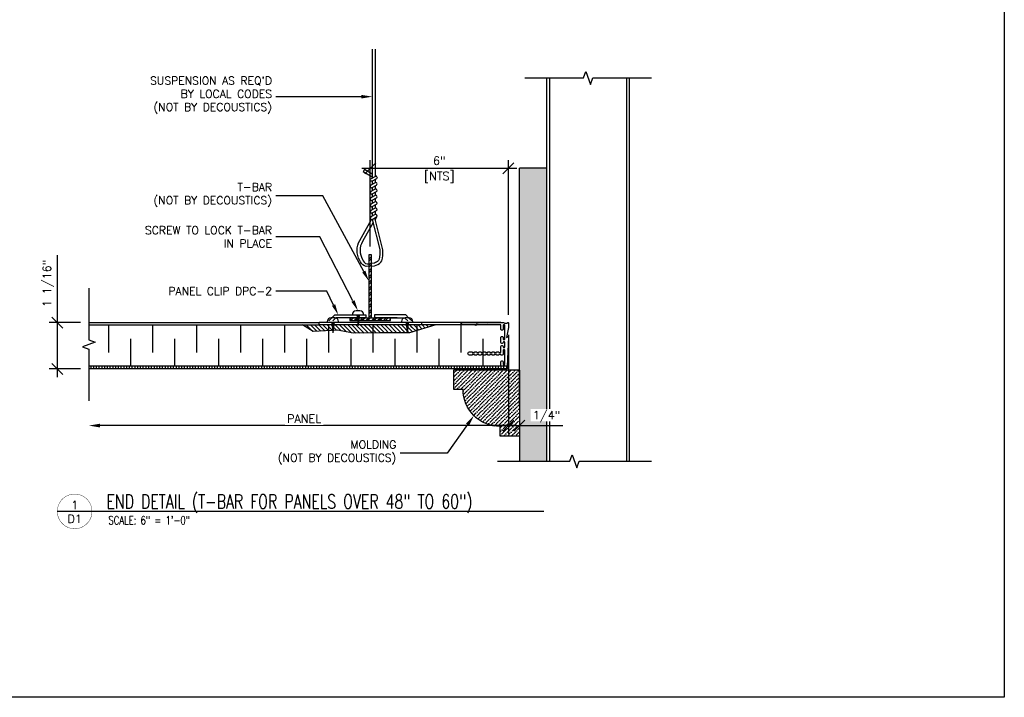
# Model space of a CAD drawing. Header units: inches. Extents: x -2964 to -2795, y 3276 to 3354.
# Tile 6 of 9: x -2916 to -2894, y 3300 to 3316. Entities that reach past the tile are written whole.
import ezdxf
from ezdxf import colors
from ezdxf.entities.mleader import LeaderData, LeaderLine
from ezdxf.enums import TextEntityAlignment as Align
from ezdxf.math import Vec2, Vec3

# ---------------------------------------------------------------- set-up
doc = ezdxf.new("R2010")
doc.units = ezdxf.units.IN
doc.header["$MEASUREMENT"] = 0
doc.linetypes.add('HIDDEN', pattern=[0.375, 0.25, -0.125])
for name, color, linetype in [('1-ARCH', 1, 'Continuous'), ('1-DIM', 4, 'Continuous'), ('1-MOUNT', 155, 'Continuous'), ('1-PANEL', 6, 'Continuous'), ('1-TEXT', 2, 'Continuous'), ('1-TITLE', 4, 'Continuous')]:
    doc.layers.add(name, color=color, linetype=linetype)
doc.styles.add('TEXT', font='romans.shx')
doc.dimstyles.new('DIM 6-12', dxfattribs={"dimscale": 2, "dimtxt": 0.09375, "dimasz": 0.125, "dimexe": 0.09375, "dimexo": 0.09375, "dimgap": 0.03125, "dimtad": 1, "dimdec": 4, "dimzin": 3, "dimdsep": 46, "dimlunit": 5, "dimtxsty": 'TEXT', "dimblk": 'OBLIQUE', "dimcen": 0.09375, "dimdle": 0.09375, "dimclrd": 256, "dimclre": 4, "dimclrt": 2, "dimadec": 0, "dimazin": 0, "dimtfac": 1, "dimtdec": 4, "dimtmove": 0, "dimatfit": 3, "dimfxl": 0, "dimfrac": 2, "dimtolj": 1, "dimtzin": 0, "dimlwd": -1, "dimlwe": -1, "dimarcsym": 0})

# ---------------------------------------------------------------- blocks, each defined once
blk = doc.blocks.new('_Oblique')
at = {"color": 0, "linetype": 'ByBlock', "lineweight": -2}
blk.add_line((-0.5, -0.5), (0.5, 0.5), dxfattribs=at)
blk = doc.blocks.new('*D38')
at = {"layer": '1-DIM', "color": 4, "transparency": 16777216}
for p, q in [((-2908.159, 3310.413), (-2908.159, 3312.376)), ((-2905.02, 3308.867), (-2905.02, 3312.376))]:
    blk.add_line(p, q, dxfattribs=at)
at = {"layer": '1-DIM', "transparency": 16777216}
blk.add_line((-2904.833, 3312.188), (-2908.346, 3312.188), dxfattribs=at)
at = {"layer": 'Defpoints', "color": 0, "transparency": 16777216}
for p in [(-2908.159, 3312.188), (-2908.159, 3310.225), (-2905.02, 3308.679)]:
    blk.add_point(p, dxfattribs=at)
at = {"layer": '1-DIM', "transparency": 16777216, "xscale": 0.25, "yscale": 0.25, "zscale": 0.25, "rotation": 180}
blk.add_blockref('_Oblique', (-2908.159, 3312.188), dxfattribs=at)
at = {"layer": '1-DIM', "transparency": 16777216, "xscale": 0.25, "yscale": 0.25, "zscale": 0.25}
blk.add_blockref('_Oblique', (-2905.02, 3312.188), dxfattribs=at)
at = {"layer": '1-DIM', "color": 2, "transparency": 16777216, "insert": (-2906.59, 3312.362), "char_height": 0.1875, "attachment_point": 5, "style": 'TEXT', "bg_fill": 3, "box_fill_scale": 1.25, "bg_fill_color": 256, "bg_fill_true_color": 13158600, "bg_fill_transparency": 0}
blk.add_mtext('\\A1;6"', dxfattribs=at)
at = {"layer": '1-DIM', "color": 2, "transparency": 16777216, "insert": (-2906.59, 3311.983), "char_height": 0.1875, "attachment_point": 5, "style": 'TEXT', "bg_fill": 3, "box_fill_scale": 1.25, "bg_fill_color": 256, "bg_fill_true_color": 13158600, "bg_fill_transparency": 0}
blk.add_mtext('\\A1;[NTS]', dxfattribs=at)
blk = doc.blocks.new('*X16')
at = {"color": 0}
for p, q in [((4.737, 5.886), (4.764, 5.913)), ((4.805, 5.866), (4.853, 5.913)), ((4.874, 5.846), (4.941, 5.913)), ((4.942, 5.826), (5.029, 5.913)), ((5.01, 5.805), (5.118, 5.913)), ((5.152, 5.771), (5.295, 5.913)), ((5.152, 5.859), (5.206, 5.913)), ((5.215, 5.745), (5.383, 5.913)), ((5.303, 5.745), (5.471, 5.913)), ((5.392, 5.745), (5.56, 5.913)), ((5.48, 5.745), (5.648, 5.913)), ((5.569, 5.745), (5.733, 5.91)), ((5.733, 5.821), (5.825, 5.913)), ((5.733, 5.91), (5.737, 5.913)), ((5.745, 5.745), (5.913, 5.913)), ((5.834, 5.745), (6.002, 5.913)), ((5.921, 5.744), (6.09, 5.913)), ((6.008, 5.743), (6.178, 5.913)), ((6.095, 5.741), (6.267, 5.913)), ((6.182, 5.74), (6.355, 5.913)), ((6.269, 5.739), (6.444, 5.913)), ((6.356, 5.737), (6.532, 5.913)), ((6.45, 5.743), (6.62, 5.913)), ((6.559, 5.764), (6.709, 5.913)), ((6.733, 5.849), (6.797, 5.913)), ((6.77, 5.798), (6.886, 5.913)), ((6.9, 5.839), (6.974, 5.913)), ((6.938, 5.789), (7.062, 5.913)), ((7.023, 5.785), (7.151, 5.913)), ((7.107, 5.781), (7.239, 5.913)), ((7.191, 5.777), (7.328, 5.913)), ((7.278, 5.775), (7.416, 5.913)), ((5.078, 5.785), (5.152, 5.859)), ((5.146, 5.765), (5.152, 5.771)), ((5.657, 5.745), (5.733, 5.821)), ((6.669, 5.785), (6.733, 5.849)), ((6.854, 5.794), (6.9, 5.839))]:
    blk.add_line(p, q, dxfattribs=at)
blk = doc.blocks.new('*D41')
at = {"layer": '1-DIM', "transparency": 16777216}
for p, q in [((-2915.263, 3308.689), (-2915.263, 3310.216)), ((-2915.263, 3307.447), (-2915.263, 3308.689))]:
    blk.add_line(p, q, dxfattribs=at)
at = {"layer": '1-DIM', "color": 4, "transparency": 16777216}
for p, q in [((-2914.735, 3308.689), (-2915.451, 3308.689)), ((-2914.735, 3307.634), (-2915.451, 3307.634))]:
    blk.add_line(p, q, dxfattribs=at)
at = {"layer": 'Defpoints', "color": 0, "transparency": 16777216}
for p in [(-2915.263, 3308.689), (-2914.548, 3308.689), (-2914.548, 3307.634)]:
    blk.add_point(p, dxfattribs=at)
at = {"layer": '1-DIM', "transparency": 16777216, "xscale": 0.25, "yscale": 0.25, "zscale": 0.25}
for p, rotation in [((-2915.263, 3308.689), 90), ((-2915.263, 3307.634), 270)]:
    blk.add_blockref('_Oblique', p, dxfattribs=dict(at, rotation=rotation))
at = {"layer": '1-DIM', "color": 2, "transparency": 16777216, "insert": (-2915.469, 3309.578), "char_height": 0.1875, "attachment_point": 5, "rotation": 90, "style": 'TEXT', "bg_fill": 3, "box_fill_scale": 1.25, "bg_fill_color": 256, "bg_fill_true_color": 13158600, "bg_fill_transparency": 0}
blk.add_mtext('\\A1;1 1/16"', dxfattribs=at)
blk = doc.blocks.new('*D39')
at = {"layer": '1-DIM', "color": 4, "transparency": 16777216}
blk.add_line((-2905.02, 3308.412), (-2905.02, 3306.162), dxfattribs=at)
at = {"layer": '1-DIM', "transparency": 16777216}
blk.add_line((-2904.833, 3306.349), (-2914.298, 3306.349), dxfattribs=at)
blk.add_solid([(-2914.298, 3306.391), (-2914.298, 3306.307), (-2914.548, 3306.349)], dxfattribs=at)
at = {"layer": 'Defpoints', "color": 0, "transparency": 16777216}
for p in [(-2905.02, 3308.6), (-2914.548, 3306.349), (-2914.548, 3306.349)]:
    blk.add_point(p, dxfattribs=at)
at = {"layer": '1-DIM', "transparency": 16777216, "xscale": 0.25, "yscale": 0.25, "zscale": 0.25}
blk.add_blockref('_Oblique', (-2905.02, 3306.349), dxfattribs=at)
at = {"layer": '1-DIM', "color": 2, "transparency": 16777216, "insert": (-2909.659, 3306.505), "char_height": 0.1875, "attachment_point": 5, "style": 'TEXT', "bg_fill": 3, "box_fill_scale": 1.25, "bg_fill_color": 256, "bg_fill_true_color": 13158600, "bg_fill_transparency": 0}
blk.add_mtext('\\A1;PANEL', dxfattribs=at)
blk = doc.blocks.new('*D40')
at = {"layer": '1-DIM', "color": 4, "transparency": 16777216}
for p, q in [((-2905.02, 3308.412), (-2905.02, 3306.162)), ((-2904.77, 3307.422), (-2904.77, 3306.162))]:
    blk.add_line(p, q, dxfattribs=at)
at = {"layer": '1-DIM', "transparency": 16777216}
for p, q in [((-2905.208, 3306.349), (-2904.77, 3306.349)), ((-2904.77, 3306.349), (-2903.788, 3306.349))]:
    blk.add_line(p, q, dxfattribs=at)
at = {"layer": 'Defpoints', "color": 0, "transparency": 16777216}
for p in [(-2905.02, 3308.6), (-2904.77, 3307.61), (-2904.77, 3306.349)]:
    blk.add_point(p, dxfattribs=at)
at = {"layer": '1-DIM', "transparency": 16777216, "xscale": 0.25, "yscale": 0.25, "zscale": 0.25, "rotation": 180}
blk.add_blockref('_Oblique', (-2905.02, 3306.349), dxfattribs=at)
at = {"layer": '1-DIM', "transparency": 16777216, "xscale": 0.25, "yscale": 0.25, "zscale": 0.25}
blk.add_blockref('_Oblique', (-2904.77, 3306.349), dxfattribs=at)
at = {"layer": '1-DIM', "color": 2, "transparency": 16777216, "insert": (-2904.154, 3306.555), "char_height": 0.1875, "attachment_point": 5, "style": 'TEXT', "bg_fill": 3, "box_fill_scale": 1.25, "bg_fill_color": 256, "bg_fill_true_color": 13158600, "bg_fill_transparency": 0}
blk.add_mtext('\\A1;1/4"', dxfattribs=at)
blk = doc.blocks.new('*U44')
at = {"layer": '1-TEXT', "color": 2, "style": 'TEXT'}
blk.add_attdef('VIEWNAME', (0.89, 0.061), '', height=0.25, dxfattribs=at)
at = {"layer": '1-TEXT', "style": 'TEXT'}
for tag, p in [('NOTE1', (0.926, -0.281)), ('NOTE2', (0.926, -0.463)), ('NOTE3', (0.926, -0.655)), ('NOTE4', (0.926, -0.832))]:
    blk.add_attdef(tag, p, '', height=0.125, dxfattribs=at)
blk.add_wipeout([(0.314, 0.283), (0.244, 0.274), (0.178, 0.248), (0.121, 0.206), (0.075, 0.152), (0.045, 0.087), (0.032, 0.018), (0.036, -0.053), (0.058, -0.12), (0.096, -0.18), (0.148, -0.229), (0.21, -0.263), (0.279, -0.281), (0.35, -0.281), (0.418, -0.263), (0.48, -0.229), (0.532, -0.18), (0.57, -0.12), (0.592, -0.053), (0.596, 0.018), (0.583, 0.087), (0.553, 0.152), (0.508, 0.206), (0.45, 0.248), (0.385, 0.274)])
at = {"layer": '1-TITLE', "const_width": 0.00651}
blk.add_lwpolyline([(0, 0, 1), (0.628, 0, 0.414214), (0.314, 0.314, 0.414214), (0, 0, 2.926408)], format="xyb", dxfattribs=at)
at = {"layer": '1-TITLE', "const_width": 0.02}
blk.add_lwpolyline([(0, 0), (8.81, 0)], dxfattribs=at)
at = {"layer": '1-TEXT', "style": 'TEXT'}
for tag, p in [('DETAIL#', (0.301, 0.094)), ('SHEET#', (0.306, -0.207))]:
    blk.add_attdef(tag, text='', height=0.125, dxfattribs=at).set_placement(p, align=Align.CENTER)

msp = doc.modelspace()

# ---------------------------------------------------------------- hatches: boundary and pattern name
at = {"layer": '1-PANEL'}
h = msp.add_hatch(dxfattribs=at)
h.set_pattern_fill('ANSI31', color=8, scale=0.5, angle=45, style=0)
h.set_pattern_definition([(90, (-3172.18569, -207.07746), (-0.0625, 1e-17), [])])
h.paths.add_polyline_path([(-2905.0461, 3307.69654), (-2914.54793, 3307.69654), (-2914.54793, 3307.63404), (-2905.0461, 3307.63404)])
at = {"layer": 'Defpoints'}
h = msp.add_hatch(dxfattribs=at)
h.set_pattern_fill('ANSI36', color=8, scale=0.5)
h.set_pattern_definition([(45, (6.18055, -28.71663), (0.0331456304, 0.121533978), [0.15625, -0.03125, 0, -0.03125])])
h.paths.add_polyline_path([(-2906.0516, 3307.17214), (-2906.27035, 3307.17214), (-2906.27035, 3307.60964), (-2904.77035, 3307.60964), (-2904.77035, 3306.10964), (-2905.20785, 3306.10964), (-2905.20785, 3306.32839, -0.41421356)])

# ---------------------------------------------------------------- linework, layer by layer
at = {"layer": '1-ARCH', "color": 8}
for p, q in [((-2904.14535, 3305.53817), (-2904.14535, 3314.23967)), ((-2904.08285, 3305.53817), (-2904.08285, 3314.23967)), ((-2902.33285, 3305.53817), (-2902.33285, 3314.23967)), ((-2902.27035, 3305.53817), (-2902.27035, 3314.23967))]:
    msp.add_line(p, q, dxfattribs=at)
at = {"layer": '1-ARCH'}
for p, q in [((-2904.14535, 3305.53817), (-2904.14535, 3312.19109)), ((-2904.77035, 3306.81609), (-2904.77035, 3305.53817))]:
    msp.add_line(p, q, dxfattribs=at)
for points in [[(-2904.77035, 3307.60964), (-2906.27035, 3307.60964), (-2906.27035, 3307.17214), (-2906.0516, 3307.17214)], [(-2904.77035, 3307.60964), (-2904.77035, 3306.10964), (-2905.20785, 3306.10964), (-2905.20785, 3306.32839)]]:
    msp.add_lwpolyline(points, dxfattribs=at)
msp.add_lwpolyline([(-2905.20785, 3306.32839, -0.41421356), (-2906.0516, 3307.17214)], format="xyb", dxfattribs=at)
at = {"layer": '1-DIM'}
for points in [[(-2904.64535, 3314.23967), (-2903.31332, 3314.23967), (-2903.26058, 3314.38456), (-2903.15511, 3314.09479), (-2903.10238, 3314.23967), (-2901.77035, 3314.23967)], [(-2905.27035, 3305.53817), (-2903.62582, 3305.53817), (-2903.57308, 3305.68306), (-2903.46761, 3305.39329), (-2903.41488, 3305.53817), (-2901.77035, 3305.53817)]]:
    msp.add_lwpolyline(points, dxfattribs=at)
at = {"layer": '1-MOUNT', "color": 1}
for p, q in [((-2909.31961, 3308.63404), (-2909.31961, 3308.69853)), ((-2909.31961, 3308.69853), (-2906.99805, 3308.69853)), ((-2909.03006, 3308.79462), (-2908.96493, 3308.85975)), ((-2909.03006, 3308.69853), (-2909.00543, 3308.45742)), ((-2908.9808, 3308.69853), (-2909.00543, 3308.45742)), ((-2908.96493, 3308.85975), (-2908.25556, 3308.85975)), ((-2908.25556, 3308.79526), (-2908.93822, 3308.79526)), ((-2908.25556, 3308.85975), (-2908.25556, 3308.79526)), ((-2908.0621, 3308.85975), (-2908.0621, 3308.79526)), ((-2907.35273, 3308.85975), (-2908.0621, 3308.85975)), ((-2907.54619, 3308.79526), (-2908.0621, 3308.79526)), ((-2908.0621, 3308.79526), (-2907.37944, 3308.79526)), ((-2907.2876, 3308.79462), (-2907.35273, 3308.85975)), ((-2907.34465, 3308.69853), (-2907.32002, 3308.45742)), ((-2907.29539, 3308.69853), (-2907.32002, 3308.45742)), ((-2906.99805, 3308.69853), (-2906.99805, 3308.63404)), ((-2906.99805, 3308.63404), (-2909.31961, 3308.63404))]:
    msp.add_line(p, q, dxfattribs=at)
at = {"layer": '1-MOUNT', "color": 1, "linetype": 'HIDDEN', "ltscale": 0.04}
for p, q in [((-2909.03006, 3308.79462), (-2909.12679, 3308.69789)), ((-2908.93822, 3308.79526), (-2909.03495, 3308.69853))]:
    msp.add_line(p, q, dxfattribs=at)
at = {"layer": '1-MOUNT', "color": 1}
for points in [[(-2908.8773, 3308.69853), (-2908.8773, 3308.7092, 0.41421356), (-2908.96272, 3308.79462), (-2909.04814, 3308.79462, 0.41421356), (-2909.13355, 3308.7092), (-2909.13355, 3308.69853)], [(-2907.1919, 3308.69853), (-2907.1919, 3308.7092, 0.41421356), (-2907.27731, 3308.79462), (-2907.36273, 3308.79462, 0.41421356), (-2907.44815, 3308.7092), (-2907.44815, 3308.69853)]]:
    msp.add_lwpolyline(points, format="xyb", close=True, dxfattribs=at)
for points in [[(-2909.02847, 3308.68299), (-2908.98147, 3308.69195)], [(-2909.02689, 3308.66746), (-2908.98312, 3308.67581)], [(-2907.34306, 3308.68299), (-2907.29606, 3308.69195)], [(-2907.34148, 3308.66746), (-2907.29771, 3308.67581)], [(-2909.0253, 3308.65194), (-2908.98477, 3308.65966)], [(-2909.02371, 3308.63642), (-2908.98642, 3308.64352)], [(-2909.02213, 3308.62089), (-2908.98807, 3308.62738)], [(-2909.02054, 3308.60537), (-2908.98971, 3308.61124)], [(-2909.01896, 3308.58984), (-2908.99136, 3308.5951)], [(-2909.01737, 3308.57432), (-2908.99301, 3308.57896)], [(-2909.01578, 3308.55879), (-2908.99466, 3308.56282)], [(-2909.0142, 3308.54327), (-2908.99631, 3308.54668)], [(-2909.01261, 3308.52775), (-2908.99796, 3308.53054)], [(-2909.01103, 3308.51222), (-2908.99961, 3308.5144)], [(-2909.00944, 3308.4967), (-2909.00126, 3308.49826)], [(-2909.00785, 3308.48117), (-2909.00291, 3308.48212)], [(-2909.00627, 3308.46565), (-2909.00455, 3308.46597)], [(-2907.33989, 3308.65194), (-2907.29936, 3308.65966)], [(-2907.33831, 3308.63642), (-2907.30101, 3308.64352)], [(-2907.33672, 3308.62089), (-2907.30266, 3308.62738)], [(-2907.33514, 3308.60537), (-2907.30431, 3308.61124)], [(-2907.33355, 3308.58984), (-2907.30596, 3308.5951)], [(-2907.33196, 3308.57432), (-2907.30761, 3308.57896)], [(-2907.33038, 3308.55879), (-2907.30925, 3308.56282)], [(-2907.32879, 3308.54327), (-2907.3109, 3308.54668)], [(-2907.32721, 3308.52775), (-2907.31255, 3308.53054)], [(-2907.32562, 3308.51222), (-2907.3142, 3308.5144)], [(-2907.32403, 3308.4967), (-2907.31585, 3308.49826)], [(-2907.32245, 3308.48117), (-2907.3175, 3308.48212)], [(-2907.32086, 3308.46565), (-2907.31915, 3308.46597)]]:
    msp.add_lwpolyline(points, dxfattribs=at)
at = {"layer": '1-PANEL', "linetype": 'Continuous'}
msp.add_line((-2914.54793, 3308.68947), (-2909.31961, 3308.68947), dxfattribs=at)
at = {"layer": '1-PANEL'}
for p, q in [((-2914.54793, 3308.63404), (-2909.31961, 3308.63404)), ((-2905.0461, 3307.69654), (-2914.54793, 3307.69654)), ((-2905.0461, 3307.63404), (-2914.54793, 3307.63404)), ((-2905.0461, 3307.69654), (-2905.0461, 3307.63404))]:
    msp.add_line(p, q, dxfattribs=at)
at = {"layer": '1-PANEL', "color": 8}
for p, q in [((-2914.10252, 3308.63404), (-2914.10252, 3308.00904)), ((-2913.10252, 3308.63404), (-2913.10252, 3308.00904)), ((-2912.10252, 3308.63404), (-2912.10252, 3308.00904)), ((-2911.10252, 3308.63404), (-2911.10252, 3308.00904)), ((-2910.10252, 3308.63404), (-2910.10252, 3308.00904)), ((-2909.10252, 3308.63404), (-2909.10252, 3308.00904)), ((-2913.60252, 3308.32154), (-2913.60252, 3307.69654)), ((-2912.60252, 3308.32154), (-2912.60252, 3307.69654)), ((-2911.60252, 3308.32154), (-2911.60252, 3307.69654)), ((-2910.60252, 3308.32154), (-2910.60252, 3307.69654)), ((-2909.60252, 3308.32154), (-2909.60252, 3307.69654)), ((-2908.60252, 3308.32154), (-2908.60252, 3307.69654)), ((-2907.60252, 3308.32154), (-2907.60252, 3307.69654)), ((-2906.60252, 3308.32154), (-2906.60252, 3307.69654)), ((-2905.60252, 3308.32154), (-2905.60252, 3307.69654))]:
    msp.add_line(p, q, dxfattribs=at)
at = {"layer": 'Defpoints', "color": 3}
msp.add_lwpolyline([(-2953.00477, 3346.18085), (-2893.76196, 3346.18085), (-2893.76196, 3300.18085), (-2953.00477, 3300.18085)], close=True, dxfattribs=at)

# ---------------------------------------------------------------- leaders
at = {"layer": '1-TEXT'}
ml = msp.add_multileader_mtext('Standard', dxfattribs=at)
ml.set_content("SUSPENSION AS REQ'D BY LOCAL CODES \\P(NOT BY DECOUSTICS)", color=256, style='TEXT')
ml.set_leader_properties(color=4, linetype='ByLayer', lineweight=-1)
ml.build(insert=Vec2(0, 0))
ml.multileader.update_dxf_attribs({"text_left_attachment_type": 2, "text_right_attachment_type": 2, "dogleg_length": 0.36, "arrow_head_size": 0.25})
ctx = ml.context
ctx.base_point, ctx.char_height, ctx.arrow_head_size, ctx.landing_gap_size, ctx.plane_origin = Vec3(-2913.5899, 3313.81579), 0.18, 0.25, 0.09, Vec3(-2907.40519, 3312.64964)
ctx.left_attachment, ctx.right_attachment, ctx.text_align_type = 2, 2, 2
notes = []
notes.append((ctx, [(0, (1, 1, 0), (-2908.90938, 3313.81579), (-1, 0), 1.38909, [(0, [(-2908.11228, 3313.81579)], 0, [])])]))
ctx.mtext.insert, ctx.mtext.width, ctx.mtext.alignment, ctx.mtext.flow_direction = Vec3(-2910.38847, 3314.27007), 3.215204, 3, 5
ml = msp.add_multileader_mtext('Standard', dxfattribs=at)
ml.set_content('PANEL CLIP DPC-2', color=256, style='TEXT')
ml.set_leader_properties(color=4, linetype='ByLayer', lineweight=-1)
ml.build(insert=Vec2(0, 0))
ml.multileader.update_dxf_attribs({"text_left_attachment_type": 2, "text_right_attachment_type": 2, "dogleg_length": 0.36, "arrow_head_size": 0.25})
ctx = ml.context
ctx.base_point, ctx.char_height, ctx.arrow_head_size, ctx.landing_gap_size, ctx.plane_origin = Vec3(-2913.11847, 3309.40177), 0.18, 0.25, 0.09, Vec3(-2909.24779, 3308.23563)
ctx.left_attachment, ctx.right_attachment, ctx.text_align_type = 2, 2, 2
notes.append((ctx, [(0, (1, 1, 0), (-2909.14149, 3309.40177), (-1, 0), 1.15698, [(0, [(-2908.88338, 3308.85975)], 0, [])])]))
ctx.mtext.insert, ctx.mtext.width, ctx.mtext.alignment, ctx.mtext.flow_direction = Vec3(-2910.38847, 3309.49177), 3.1762668, 3, 5
for ctx, leaders in notes:
    for number, flags, end, landing, length, lines in leaders:
        leader = LeaderData()
        leader.index, (leader.has_last_leader_line, leader.has_dogleg_vector, leader.attachment_direction) = number, flags
        leader.last_leader_point, leader.dogleg_vector, leader.dogleg_length = Vec3(end), Vec3(landing), length
        for number, points, colour, breaks in lines:
            line = LeaderLine()
            line.index, line.vertices, line.color, line.breaks = number, Vec3.list(points), colors.encode_raw_color(colour), breaks
            leader.lines.append(line)
        ctx.leaders.append(leader)

# ---------------------------------------------------------------- next in the draw order: block references
at = {"layer": '1-TITLE'}
ref = msp.add_blockref('*U44', (-2915.26349, 3304.40143), dxfattribs=dict(at, xscale=1.254172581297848, yscale=1.254172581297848, zscale=1.254172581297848))
ref.add_attrib('VIEWNAME', 'END DETAIL (T-BAR FOR PANELS OVER 48" TO 60")', (-2914.14715, 3304.47059), dxfattribs={"color": 2, "height": 0.312495, "style": 'TEXT', "width": 0.75})
ref.add_attrib('DETAIL#', '1', dxfattribs={"color": 2, "height": 0.1875, "style": 'TEXT'}).set_placement((-2914.8694, 3304.5452), align=Align.MIDDLE_CENTER)
ref.add_attrib('SHEET#', 'D1', dxfattribs={"color": 2, "height": 0.1875, "style": 'TEXT'}).set_placement((-2914.8694, 3304.23164), align=Align.MIDDLE_CENTER)
ref.add_attrib('NOTE1', 'SCALE: 6" = 1\'-0"', dxfattribs={"color": 2, "height": 0.1875, "style": 'TEXT', "width": 0.75}).set_placement((-2914.10195, 3304.04943), align=Align.BOTTOM_LEFT)

# ---------------------------------------------------------------- next in the draw order: dimensions: what is measured, and where the dimension line sits
at = {"layer": '1-DIM'}
dim = msp.add_linear_dim(base=(-2908.15883, 3312.18819), p1=(-2905.02035, 3308.67945), p2=(-2908.15883, 3310.22505), angle=180, text='6"\\X[NTS]', dimstyle='DIM 6-12', override={"dimpost": '"'}, dxfattribs=at)
dim.commit()
dim.dimension.update_dxf_attribs({"geometry": '*D38', "text_midpoint": (-2906.58959, 3312.18819)})
dim = msp.add_linear_dim(base=(-2915.26349, 3308.68947), p1=(-2914.54793, 3307.63404), p2=(-2914.54793, 3308.68947), angle=90, dimstyle='DIM 6-12', override={"dimpost": '"'}, dxfattribs=at)
dim.commit()
dim.dimension.update_dxf_attribs({"geometry": '*D41', "text_midpoint": (-2915.46884, 3309.57786)})

# ---------------------------------------------------------------- next in the draw order: hatches: boundary and pattern name
at = {"layer": '1-ARCH'}
h = msp.add_hatch(dxfattribs=at)
h.set_pattern_fill('AR-SAND', color=8, scale=0.08, style=0)
h.set_pattern_definition([(37.5, (-3171.43569, -208.51334), (-0.0050394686, 0.1541459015), [0, -0.1216, 0, -0.136, 0, -0.13]), (7.5, (-3171.4357, -208.51334), (0.141582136, 0.225771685), [0, -0.0656, 0, -0.1096, 0, -0.042]), (327.5, (-3171.53409, -208.51334), (0.249131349, 0.0004527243), [0, -0.04, 0, -0.144, 0, -0.188]), (317.5, (-3171.5341, -208.51334), (0.240490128, 0.070214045), [0, -0.02, 0, -0.0944, 0, -0.108])])
h.paths.add_polyline_path([(-2904.14535, 3312.19109), (-2904.14535, 3305.53817), (-2904.77035, 3305.53817), (-2904.77035, 3312.19109)])
at = {"layer": '1-MOUNT'}
h = msp.add_hatch(dxfattribs=at)
h.set_pattern_fill('ANSI32', color=8, scale=0.25, style=0)
h.set_pattern_definition([(45, (-5032.71168, 2583.15651), (-0.0662912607, 0.0662912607), []), (45, (-5032.66749, 2583.15651), (-0.0662912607, 0.0662912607), [])])
h.paths.add_polyline_path([(-2908.18747, 3310.22505), (-2908.13018, 3310.22505), (-2908.12998, 3308.78995), (-2907.69729, 3308.78995), (-2907.69729, 3308.73226), (-2908.62037, 3308.73226), (-2908.62037, 3308.78995), (-2908.18727, 3308.78995)])

# ---------------------------------------------------------------- next in the draw order: linework, layer by layer
at = {"layer": '1-ARCH'}
for p in [(-2904.14535, 3312.19109), (-2904.77035, 3306.81609)]:
    msp.add_line(p, (-2904.77035, 3312.19109), dxfattribs=at)
at = {"layer": '1-DIM'}
msp.add_lwpolyline([(-2914.54793, 3309.46609), (-2914.54793, 3308.29494), (-2914.40304, 3308.2422), (-2914.69281, 3308.13673), (-2914.54793, 3308.084), (-2914.54793, 3306.91285)], dxfattribs=at)
at = {"layer": '1-MOUNT', "color": 9}
for p, q in [((-2908.11228, 3314.89361), (-2908.11228, 3311.96926)), ((-2908.04978, 3314.89361), (-2908.04978, 3312.00534)), ((-2908.29141, 3312.16289), (-2908.32266, 3312.10876)), ((-2908.11228, 3311.9873), (-2908.32266, 3312.10876)), ((-2908.11228, 3312.05947), (-2908.29141, 3312.16289)), ((-2908.01853, 3312.00534), (-2908.04978, 3312.02339)), ((-2908.11228, 3311.89709), (-2908.11228, 3311.82492)), ((-2908.04978, 3311.93318), (-2908.04978, 3311.86101)), ((-2908.11228, 3311.75275), (-2908.11228, 3311.68059)), ((-2908.11228, 3311.60842), (-2908.11228, 3311.53625)), ((-2908.04978, 3311.78884), (-2908.04978, 3311.71667)), ((-2908.04978, 3311.6445), (-2908.04978, 3311.57233)), ((-2908.11228, 3311.46408), (-2908.11228, 3311.39191)), ((-2908.04978, 3311.50016), (-2908.04978, 3311.42799)), ((-2908.04978, 3311.35583), (-2908.04978, 3311.28366)), ((-2908.11228, 3311.31974), (-2908.11228, 3311.24757)), ((-2908.11228, 3311.1754), (-2908.11228, 3311.10324)), ((-2908.04978, 3311.21149), (-2908.04978, 3311.13932)), ((-2908.01853, 3311.08519), (-2908.04505, 3311.01744))]:
    msp.add_line(p, q, dxfattribs=at)
at = {"layer": '1-MOUNT', "color": 1}
for p, q in [((-2908.12998, 3310.22505), (-2908.18727, 3310.22505)), ((-2908.46104, 3308.85975), (-2908.43641, 3308.61864)), ((-2908.41178, 3308.85975), (-2908.43641, 3308.61864))]:
    msp.add_line(p, q, dxfattribs=at)
at = {"layer": '1-MOUNT', "color": 1, "linetype": 'HIDDEN', "ltscale": 0.04}
for p, q in [((-2907.37944, 3308.79526), (-2907.28271, 3308.69853)), ((-2907.2876, 3308.79462), (-2907.19087, 3308.69789))]:
    msp.add_line(p, q, dxfattribs=at)
at = {"layer": '1-MOUNT', "color": 9}
for points in [[(-2908.01853, 3311.95122), (-2908.11228, 3311.89709, -1), (-2908.14353, 3311.95122), (-2908.04978, 3312.00534, -1)], [(-2908.01853, 3311.80688, 1), (-2908.04978, 3311.86101), (-2908.14353, 3311.80688, 1), (-2908.11228, 3311.75275)], [(-2908.01853, 3311.66254, 1), (-2908.04978, 3311.71667), (-2908.14353, 3311.66254, 1), (-2908.11228, 3311.60842)], [(-2908.01853, 3311.51821, 1), (-2908.04978, 3311.57233), (-2908.14353, 3311.51821, 1), (-2908.11228, 3311.46408)], [(-2908.01853, 3311.37387, 1), (-2908.04978, 3311.42799), (-2908.14353, 3311.37387, 1), (-2908.11228, 3311.31974)], [(-2908.01853, 3311.22953, 1), (-2908.04978, 3311.28366), (-2908.14353, 3311.22953, 1), (-2908.11228, 3311.1754)], [(-2908.11228, 3311.03107), (-2908.01853, 3311.08519, 1), (-2908.04978, 3311.13932), (-2908.14353, 3311.08519, 1)]]:
    msp.add_lwpolyline(points, format="xyb", close=True, dxfattribs=at)
for points in [[(-2908.18727, 3309.96548), (-2908.24731, 3309.96247, -0.26172629), (-2908.37868, 3310.06378), (-2908.3934, 3310.09985, -0.27561775), (-2908.39836, 3310.5532), (-2908.12811, 3311.02767)], [(-2908.09439, 3310.95859), (-2908.33799, 3310.52778, 0.26029626), (-2908.33146, 3310.12111), (-2908.32129, 3310.09006, 0.35417001), (-2908.18727, 3310.02208)], [(-2908.12998, 3309.9702), (-2908.06446, 3309.97905, 0.19652979), (-2907.92174, 3310.05716), (-2907.89887, 3310.08869, 0.10408261), (-2907.87635, 3310.34003), (-2908.05647, 3311.06329)], [(-2908.11228, 3311.03107), (-2907.94413, 3310.34987, -0.07734231), (-2907.95397, 3310.12407), (-2907.97123, 3310.09633, -0.14920241), (-2908.06307, 3310.03839), (-2908.12998, 3310.02766, 0.92239479)]]:
    msp.add_lwpolyline(points, format="xyb", dxfattribs=at)
at = {"layer": '1-MOUNT', "color": 1}
for points in [[(-2908.18727, 3310.22505), (-2908.18727, 3308.78995), (-2908.62037, 3308.78995), (-2908.62037, 3308.73226), (-2907.69729, 3308.73226), (-2907.69729, 3308.78995), (-2908.12998, 3308.78995), (-2908.12998, 3310.22505)], [(-2908.45945, 3308.84421), (-2908.41245, 3308.85317)], [(-2908.45787, 3308.82868), (-2908.4141, 3308.83703)], [(-2908.45628, 3308.81316), (-2908.41575, 3308.82088)], [(-2908.4547, 3308.79764), (-2908.4174, 3308.80474)], [(-2908.45311, 3308.78211), (-2908.41905, 3308.7886)], [(-2908.45152, 3308.76659), (-2908.4207, 3308.77246)], [(-2908.44994, 3308.75106), (-2908.42234, 3308.75632)], [(-2908.44835, 3308.73554), (-2908.42399, 3308.74018)], [(-2908.44677, 3308.72001), (-2908.42564, 3308.72404)], [(-2908.44518, 3308.70449), (-2908.42729, 3308.7079)], [(-2908.44359, 3308.68897), (-2908.42894, 3308.69176)], [(-2908.44201, 3308.67344), (-2908.43059, 3308.67562)], [(-2908.44042, 3308.65792), (-2908.43224, 3308.65948)], [(-2908.43884, 3308.64239), (-2908.43389, 3308.64334)], [(-2908.43725, 3308.62687), (-2908.43554, 3308.62719)]]:
    msp.add_lwpolyline(points, dxfattribs=at)
msp.add_lwpolyline([(-2908.30828, 3308.85975), (-2908.30828, 3308.87042, 0.41421356), (-2908.3937, 3308.95584), (-2908.47912, 3308.95584, 0.41421356), (-2908.56453, 3308.87042), (-2908.56453, 3308.85975)], format="xyb", close=True, dxfattribs=at)
at = {"layer": '1-MOUNT', "color": 8}
msp.add_lwpolyline([(-2906.66846, 3308.63404), (-2907.26611, 3308.45564), (-2907.93615, 3308.45564), (-2908.54876, 3308.44608), (-2908.89335, 3308.51303), (-2909.45809, 3308.48434), (-2909.69928, 3308.63404)], dxfattribs=at)
at = {"layer": '1-PANEL', "linetype": 'Continuous'}
msp.add_line((-2905.1919, 3308.68947), (-2906.99805, 3308.68947), dxfattribs=at)
at = {"layer": '1-PANEL', "color": 8}
for p, q in [((-2908.10252, 3308.63404), (-2908.10252, 3308.00904)), ((-2907.10252, 3308.63404), (-2907.10252, 3308.00904)), ((-2906.10252, 3308.63404), (-2906.10252, 3308.00904))]:
    msp.add_line(p, q, dxfattribs=at)
at = {"layer": '1-PANEL'}
msp.add_line((-2905.1919, 3308.63404), (-2906.99805, 3308.63404), dxfattribs=at)
at = {"layer": '1-PANEL', "color": 7}
msp.add_lwpolyline([(-2905.02035, 3308.67945), (-2905.02035, 3308.59952, -0.04254503), (-2905.02205, 3308.57953), (-2905.06158, 3308.34934), (-2905.03754, 3308.36951, -0.64926792), (-2905.02112, 3308.36151), (-2905.0461, 3307.70034, -0.40414051), (-2905.05003, 3307.69654), (-2905.18796, 3307.69654, -0.41421356), (-2905.1919, 3307.70048), (-2905.1919, 3307.79811, -0.41421356), (-2905.17221, 3307.8178), (-2905.16158, 3307.8178, -0.41421356), (-2905.1419, 3307.79811), (-2905.1419, 3307.7463, 0.41421356), (-2905.1319, 3307.7363), (-2905.11135, 3307.7363, 0.41421356), (-2905.10135, 3307.7463), (-2905.10135, 3308.0578, 0.41421356), (-2905.11135, 3308.0678), (-2905.1319, 3308.0678, 0.41421356), (-2905.1419, 3308.0578), (-2905.1419, 3307.96622, -0.41421356), (-2905.16158, 3307.94654), (-2905.18206, 3307.94654, -0.41421356), (-2905.1919, 3307.95638), (-2905.1919, 3307.96154), (-2905.2419, 3307.96154), (-2905.2419, 3307.95638, -0.41421356), (-2905.25174, 3307.94654), (-2905.28206, 3307.94654, -0.41421356), (-2905.2919, 3307.95638), (-2905.2919, 3307.96154), (-2905.3419, 3307.96154), (-2905.3419, 3307.95638, -0.41421356), (-2905.35174, 3307.94654), (-2905.38206, 3307.94654, -0.41421356), (-2905.3919, 3307.95638), (-2905.3919, 3307.96154), (-2905.4419, 3307.96154), (-2905.4419, 3307.95638, -0.41421356), (-2905.45174, 3307.94654), (-2905.48206, 3307.94654, -0.41421356), (-2905.4919, 3307.95638), (-2905.4919, 3307.96154), (-2905.5419, 3307.96154), (-2905.5419, 3307.95638, -0.41421356), (-2905.55174, 3307.94654), (-2905.58206, 3307.94654, -0.41421356), (-2905.5919, 3307.95638), (-2905.5919, 3307.96154), (-2905.6419, 3307.96154), (-2905.6419, 3307.95638, -0.41421356), (-2905.65174, 3307.94654), (-2905.68206, 3307.94654, -0.41421356), (-2905.6919, 3307.95638), (-2905.6919, 3307.96154), (-2905.7419, 3307.96154), (-2905.7419, 3307.95638, -0.41421356), (-2905.75174, 3307.94654), (-2905.78206, 3307.94654, -0.41421356), (-2905.7919, 3307.95638), (-2905.7919, 3307.96154), (-2905.8419, 3307.96154), (-2905.8419, 3307.95638, -0.41421356), (-2905.85174, 3307.94654), (-2905.9019, 3307.94654, -1), (-2905.9019, 3308.02654), (-2905.8919, 3308.02654), (-2905.85174, 3308.02654, -0.41421356), (-2905.8419, 3308.0167), (-2905.8419, 3308.01154), (-2905.7919, 3308.01154), (-2905.7919, 3308.0167, -0.41421356), (-2905.78206, 3308.02654), (-2905.75174, 3308.02654, -0.41421356), (-2905.7419, 3308.0167), (-2905.7419, 3308.01154), (-2905.6919, 3308.01154), (-2905.6919, 3308.0167, -0.41421356), (-2905.68206, 3308.02654), (-2905.65174, 3308.02654, -0.41421356), (-2905.6419, 3308.0167), (-2905.6419, 3308.01154), (-2905.5919, 3308.01154), (-2905.5919, 3308.0167, -0.41421356), (-2905.58206, 3308.02654), (-2905.55174, 3308.02654, -0.41421356), (-2905.5419, 3308.0167), (-2905.5419, 3308.01154), (-2905.4919, 3308.01154), (-2905.4919, 3308.0167, -0.41421356), (-2905.48206, 3308.02654), (-2905.45174, 3308.02654, -0.41421356), (-2905.4419, 3308.0167), (-2905.4419, 3308.01154), (-2905.3919, 3308.01154), (-2905.3919, 3308.0167, -0.41421356), (-2905.38206, 3308.02654), (-2905.35174, 3308.02654, -0.41421356), (-2905.3419, 3308.0167), (-2905.3419, 3308.01154), (-2905.2919, 3308.01154), (-2905.2919, 3308.0167, -0.41421356), (-2905.28206, 3308.02654), (-2905.25174, 3308.02654, -0.41421356), (-2905.2419, 3308.0167), (-2905.2419, 3308.01154), (-2905.1919, 3308.01154), (-2905.1919, 3308.14674, -0.41421356), (-2905.17221, 3308.16642), (-2905.16158, 3308.16642, -0.41421356), (-2905.1419, 3308.14674), (-2905.1419, 3308.13748, 0.41421356), (-2905.12221, 3308.1178), (-2905.12103, 3308.1178, 0.41421356), (-2905.10135, 3308.13748), (-2905.10135, 3308.23315, 0.41421356), (-2905.12103, 3308.25284), (-2905.12221, 3308.25284, 0.41421356), (-2905.1419, 3308.23315), (-2905.1419, 3308.23315, -0.41421356), (-2905.16158, 3308.21347), (-2905.17221, 3308.21347, -0.41421356), (-2905.1919, 3308.23315), (-2905.1919, 3308.35441, -0.41421356), (-2905.17221, 3308.3741), (-2905.16158, 3308.3741, -0.41421356), (-2905.1419, 3308.35441), (-2905.1419, 3308.31284, 0.41421356), (-2905.1319, 3308.30284), (-2905.11135, 3308.30284, 0.41421356), (-2905.10135, 3308.31284), (-2905.10135, 3308.62433, 0.41421356), (-2905.11135, 3308.63433), (-2905.1319, 3308.63433, 0.41421356), (-2905.1419, 3308.62433), (-2905.1419, 3308.53276, -0.41421356), (-2905.16158, 3308.51307), (-2905.17221, 3308.51307, -0.41421356), (-2905.1919, 3308.53276), (-2905.1919, 3308.63433), (-2905.66512, 3308.63433), (-2905.74997, 3308.6493), (-2905.74997, 3308.62449), (-2905.80579, 3308.63433), (-2906.03345, 3308.63433, -0.26047061), (-2906.09873, 3308.67484, -0.57143672), (-2906.09012, 3308.68945), (-2905.50263, 3308.68945), (-2905.49279, 3308.67961), (-2905.48295, 3308.68945), (-2905.13183, 3308.68945, -0.29774875), (-2905.10893, 3308.67449), (-2905.05894, 3308.67449), (-2905.03535, 3308.68811, -0.57735027)], format="xyb", close=True, dxfattribs=at)

# ---------------------------------------------------------------- next in the draw order: block references
at = {"layer": '1-MOUNT', "color": 8, "xscale": -1.06232294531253, "yscale": 1.06232294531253, "zscale": 1.06232294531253}
msp.add_blockref('*X16', (-2901.73137, 3302.35217), dxfattribs=at)

# ---------------------------------------------------------------- next in the draw order: leaders
at = {"layer": '1-TEXT'}
ml = msp.add_multileader_mtext('Standard', dxfattribs=at)
ml.set_content('T-BAR\\P(NOT BY DECOUSTICS)', color=256, style='TEXT')
ml.set_leader_properties(color=4, linetype='ByLayer', lineweight=-1)
ml.build(insert=Vec2(0, 0))
ml.multileader.update_dxf_attribs({"text_left_attachment_type": 2, "text_right_attachment_type": 2, "dogleg_length": 0.36, "arrow_head_size": 0.25})
ctx = ml.context
ctx.base_point, ctx.char_height, ctx.arrow_head_size, ctx.landing_gap_size, ctx.plane_origin = Vec3(-2913.48704, 3311.56659), 0.18, 0.25, 0.09, Vec3(-2907.72833, 3311.01947)
ctx.left_attachment, ctx.right_attachment, ctx.text_align_type = 2, 2, 2
notes = []
notes.append((ctx, [(0, (1, 1, 0), (-2909.23252, 3311.56659), (-1, 0), 1.06594, [(0, [(-2908.18727, 3309.62659)], 0, [])])]))
ctx.mtext.insert, ctx.mtext.width, ctx.mtext.alignment, ctx.mtext.flow_direction = Vec3(-2910.38847, 3311.85373), 3.215204, 3, 5
ml = msp.add_multileader_mtext('Standard', dxfattribs=at)
ml.set_content('SCREW TO LOCK T-BAR IN PLACE', color=256, style='TEXT')
ml.set_leader_properties(color=4, linetype='ByLayer', lineweight=-1)
ml.build(insert=Vec2(0, 0))
ml.multileader.update_dxf_attribs({"text_left_attachment_type": 2, "text_right_attachment_type": 2, "dogleg_length": 0.36, "arrow_head_size": 0.25})
ctx = ml.context
ctx.base_point, ctx.char_height, ctx.arrow_head_size, ctx.landing_gap_size, ctx.plane_origin = Vec3(-2912.76704, 3310.63443), 0.18, 0.25, 0.09, Vec3(-2907.97747, 3310.32551)
ctx.left_attachment, ctx.right_attachment, ctx.text_align_type = 2, 2, 2
notes.append((ctx, [(0, (1, 1, 0), (-2909.30323, 3310.63443), (-1, 0), 0.99524, [(0, [(-2908.43641, 3308.95584)], 0, [])])]))
ctx.mtext.insert, ctx.mtext.width, ctx.mtext.alignment, ctx.mtext.flow_direction = Vec3(-2910.38847, 3310.87443), 3.215204, 3, 5
for ctx, leaders in notes:
    for number, flags, end, landing, length, lines in leaders:
        leader = LeaderData()
        leader.index, (leader.has_last_leader_line, leader.has_dogleg_vector, leader.attachment_direction) = number, flags
        leader.last_leader_point, leader.dogleg_vector, leader.dogleg_length = Vec3(end), Vec3(landing), length
        for number, points, colour, breaks in lines:
            line = LeaderLine()
            line.index, line.vertices, line.color, line.breaks = number, Vec3.list(points), colors.encode_raw_color(colour), breaks
            leader.lines.append(line)
        ctx.leaders.append(leader)

# ---------------------------------------------------------------- next in the draw order: dimensions: what is measured, and where the dimension line sits
at = {"layer": '1-DIM'}
dim = msp.add_linear_dim(base=(-2914.54793, 3306.34916), p1=(-2905.02035, 3308.59952), p2=(-2914.54793, 3306.34916), angle=180, text='PANEL', dimstyle='DIM 6-12', override={"dimpost": '"', "dimblk1": 'Oblique', "dimsah": 1}, dxfattribs=at)
dim.commit()
dim.dimension.update_dxf_attribs({"geometry": '*D39', "text_midpoint": (-2909.65914, 3306.50541)})

# ---------------------------------------------------------------- next in the draw order: dimensions: what is measured, and where the dimension line sits
dim = msp.add_linear_dim(base=(-2904.77035, 3306.34916), p1=(-2905.02035, 3308.59952), p2=(-2904.77035, 3307.60964), angle=180, dimstyle='DIM 6-12', override={"dimpost": '"'}, dxfattribs=at)
dim.commit()
dim.dimension.update_dxf_attribs({"geometry": '*D40', "text_midpoint": (-2904.15428, 3306.55451)})

# ---------------------------------------------------------------- next in the draw order: leaders
at = {"layer": '1-TEXT'}
ml = msp.add_multileader_mtext('Standard', dxfattribs=at)
ml.set_content('MOLDING\\P(NOT BY DECOUSTICS)', color=256, style='TEXT')
ml.set_leader_properties(color=4, linetype='ByLayer', lineweight=-1)
ml.build(insert=Vec2(0, 0))
ml.multileader.update_dxf_attribs({"text_left_attachment_type": 2, "text_right_attachment_type": 2, "dogleg_length": 0.36, "arrow_head_size": 0.25})
ctx = ml.context
ctx.base_point, ctx.char_height, ctx.arrow_head_size, ctx.landing_gap_size, ctx.plane_origin = Vec3(-2910.66414, 3305.72137), 0.18, 0.25, 0.09, Vec3(-2905.48139, 3306.19919)
ctx.left_attachment, ctx.right_attachment, ctx.text_align_type = 2, 2, 2
notes = []
notes.append((ctx, [(0, (1, 1, 0), (-2906.40962, 3305.72137), (-1, 0), 1.06594, [(0, [(-2905.80447, 3306.57552)], 0, [])])]))
ctx.mtext.insert, ctx.mtext.width, ctx.mtext.alignment, ctx.mtext.flow_direction = Vec3(-2907.56557, 3306.00852), 3.215204, 3, 5
for ctx, leaders in notes:
    for number, flags, end, landing, length, lines in leaders:
        leader = LeaderData()
        leader.index, (leader.has_last_leader_line, leader.has_dogleg_vector, leader.attachment_direction) = number, flags
        leader.last_leader_point, leader.dogleg_vector, leader.dogleg_length = Vec3(end), Vec3(landing), length
        for number, points, colour, breaks in lines:
            line = LeaderLine()
            line.index, line.vertices, line.color, line.breaks = number, Vec3.list(points), colors.encode_raw_color(colour), breaks
            leader.lines.append(line)
        ctx.leaders.append(leader)

doc.saveas('drawing.dxf')
